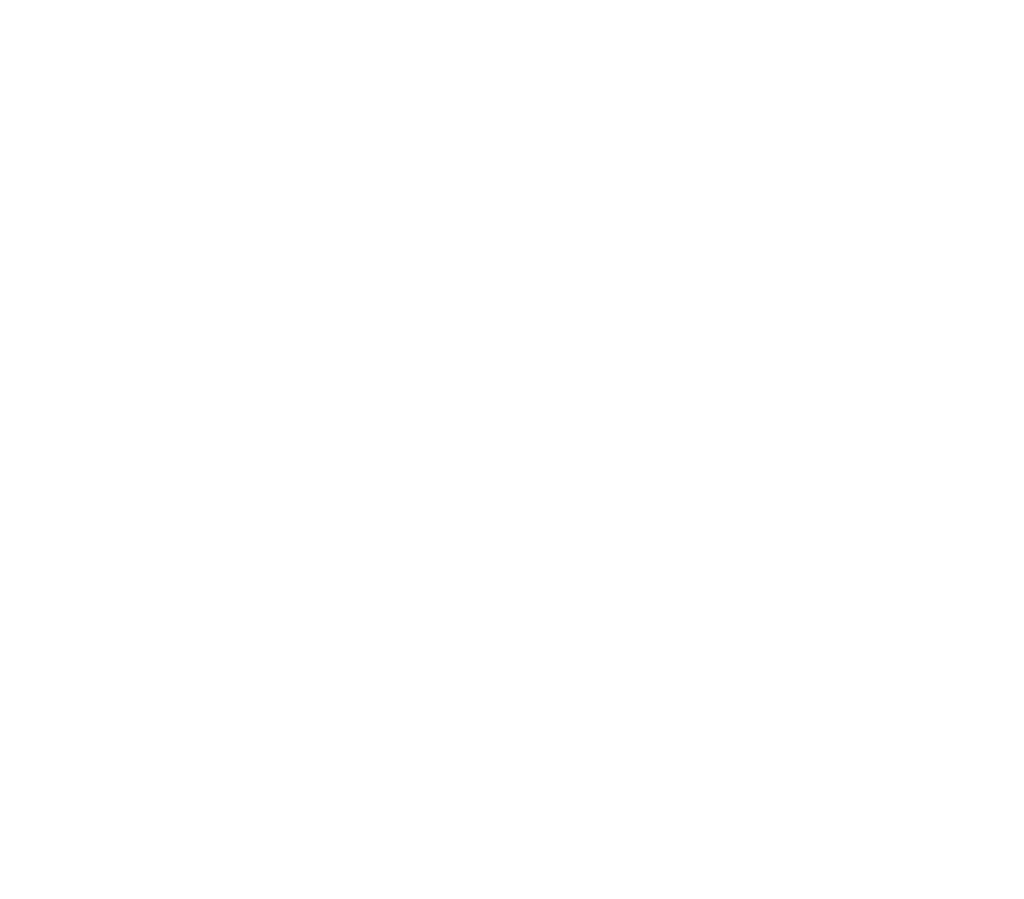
# Model space of a CAD drawing. Header units: millimetres. Extents: x -48448 to 452754, y -13941 to 17062.
# Tile 60 of 171: x 7856 to 11654, y -4618 to -1303. Entities that reach past the tile are written whole.
import ezdxf

# ---------------------------------------------------------------- set-up
doc = ezdxf.new("R2010")
doc.units = ezdxf.units.MM
doc.layers.add('Beschriftung', color=7, linetype='Continuous')
doc.layers.add('Detail Rohrdurchführung', color=7, linetype='Continuous')
doc.styles.add('LBB3.5M1000', font='isocp.shx', dxfattribs={"height": 3.5})

msp = doc.modelspace()

# ---------------------------------------------------------------- texts
at = {"layer": 'Beschriftung', "char_height": 150, "width": 1682.94636, "attachment_point": 1, "style": 'LBB3.5M1000', "bg_fill": 2}
for s, insert in [('\\pi74.897;{\\fArial|b1|i0|c0|p34;GROUND PLAN\\L\\P\\pi221.06;\\fArial|b1|i1|c0|p34;\\lGRUNDRISS}', (-18737.56, -1377.671)), ('\\pi387.94;{\\fArial|b1|i0|c0|p34;SECTION\\L\\P\\pi383.65;\\fArial|b1|i1|c0|p34;\\lSCHNITT}', (-8854.021, -4143.164))]:
    msp.add_mtext(s, dxfattribs=dict(at, insert=insert))
at = {"layer": 'Detail Rohrdurchführung', "insert": (-4256.999, -2212.156), "char_height": 150, "width": 3525.83214, "attachment_point": 1, "style": 'LBB3.5M1000', "bg_fill": 2}
msp.add_mtext('\\pi352.65;{\\fArial|b1|i0|c0|p34;DETAIL PIPE PENETRATION\\P\\pi148.57;\\fArial|b1|i1|c0|p34;DETAIL ROHRDURCHFÜHRUNG}', dxfattribs=at)

# ---------------------------------------------------------------- next in the draw order: texts
at = {"layer": 'Beschriftung', "char_height": 150, "width": 1682.94636, "attachment_point": 1, "style": 'LBB3.5M1000', "bg_fill": 2}
for s, insert in [('\\pi179.16;{\\fArial|b1|i0|c0|p34;FILLING PIPE\\L\\P\\pi267.41;\\fArial|b1|i1|c0|p34;\\lFÜLLROHR}', (-9487.418, -1966.453)), ('\\pi387.94;{\\fArial|b1|i0|c0|p34;SECTION\\L\\P\\pi383.65;\\fArial|b1|i1|c0|p34;\\lSCHNITT}', (-37990.525, -4143.164))]:
    msp.add_mtext(s, dxfattribs=dict(at, insert=insert))

# ---------------------------------------------------------------- next in the draw order: texts
at = {"layer": 'Detail Rohrdurchführung', "insert": (-33393.503, -2212.156), "char_height": 150, "width": 3525.83214, "attachment_point": 1, "style": 'LBB3.5M1000', "bg_fill": 2}
msp.add_mtext('\\pi352.65;{\\fArial|b1|i0|c0|p34;DETAIL PIPE PENETRATION\\P\\pi148.57;\\fArial|b1|i1|c0|p34;DETAIL ROHRDURCHFÜHRUNG}', dxfattribs=at)

# ---------------------------------------------------------------- next in the draw order: texts
at = {"layer": 'Beschriftung', "color": 1, "insert": (-8199.953, -2870.784), "char_height": 80, "width": 796.16329, "attachment_point": 1, "rotation": 0.572544, "style": 'LBB3.5M1000', "bg_fill": 2}
msp.add_mtext('\\pi217.24;{\\fArial|b0|i0|c0|p34;\\C256;SLOPE\\P\\pi8.9411;0,5% GEFÄLLE}', dxfattribs=at)

doc.saveas('drawing.dxf')
